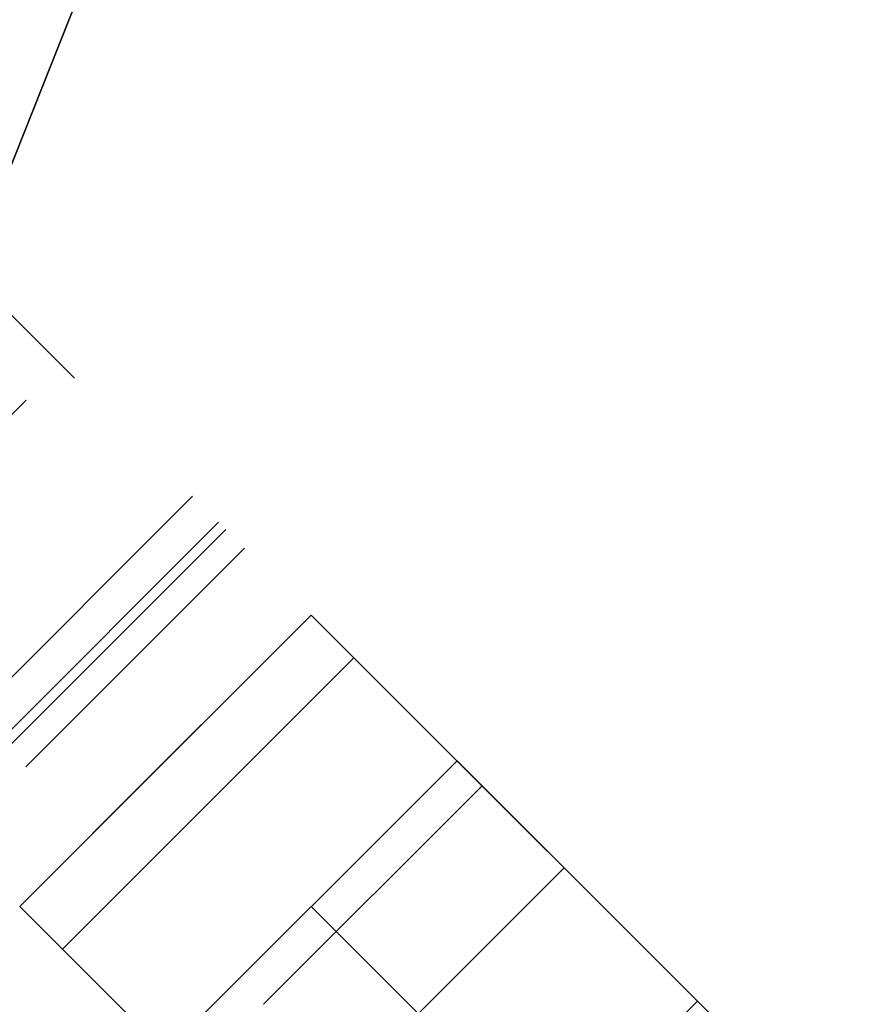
# Model space of a CAD drawing. Header units: millimetres. Extents: x -630 to 192, y -7 to 1615.
# Tile 26 of 249: x -581.47 to -577.37, y 52.39 to 57.17. Entities that reach past the tile are written whole.
import ezdxf

# ---------------------------------------------------------------- set-up
doc = ezdxf.new("R2010")
doc.units = ezdxf.units.MM
doc.header["$MEASUREMENT"] = 0
doc.layers.add('OVIDIO 160x80x72h', color=7, linetype='Continuous')

msp = doc.modelspace()

# ---------------------------------------------------------------- linework, layer by layer
at = {"layer": 'OVIDIO 160x80x72h', "extrusion": (0.108979, 0.202852, 0.973126)}
for points in [[(553.5254, 272.455), (553.5254, 433.1109)], [(553.5254, 433.1109), (553.5254, 272.455)], [(553.2299, 433.1109), (553.2299, 272.455)], [(552.9345, 433.1109), (552.9345, 272.455)], [(552.9345, 272.455), (552.9345, 433.1109)]]:
    msp.add_lwpolyline(points, dxfattribs=at)
at = {"layer": 'OVIDIO 160x80x72h', "extrusion": (-0.045678, -0.114881, 0.992329)}
for points in [[(-561.1745, -79.4979), (-561.1745, 29.4169)], [(-560.487, -79.4979), (-560.487, 29.4179)]]:
    msp.add_lwpolyline(points, dxfattribs=at)
at = {"layer": 'OVIDIO 160x80x72h', "extrusion": (0.021464, 0.046296, 0.998697)}
for points in [[(559.0309, 153.3604), (559.0309, 254.663)], [(560.5168, 154.3242), (560.5168, 254.8372)]]:
    msp.add_lwpolyline(points, dxfattribs=at)
at = {"layer": 'OVIDIO 160x80x72h', "extrusion": (0.235702, 0.235702, 0.942809)}
for points in [[(442.3418, 639.8066), (442.3418, 530.7288)], [(441.3931, 530.7288), (441.3931, 639.8066)], [(439.4957, 639.8066), (439.4957, 530.7288)], [(438.547, 530.7288), (438.547, 639.8066)], [(422.4996, 613.8023), (422.4996, 509.2619)], [(426.0061, 618.8965), (426.0061, 513.4885)]]:
    msp.add_lwpolyline(points, dxfattribs=at)
at = {"layer": 'OVIDIO 160x80x72h', "extrusion": (0.202852, 0.108979, 0.973126)}
for points in [[(290.563, 519.5545), (290.563, 680.2104)], [(290.563, 680.2104), (290.563, 519.5545)], [(290.2675, 680.2104), (290.2675, 519.5545)], [(289.9721, 519.5545), (289.9721, 680.2104)], [(289.9721, 680.2104), (289.9721, 519.5545)]]:
    msp.add_lwpolyline(points, dxfattribs=at)
at = {"layer": 'OVIDIO 160x80x72h', "extrusion": (0.046296, 0.021464, 0.998697)}
for points in [[(268.0672, 456.0707), (268.0672, 557.3752)], [(266.581, 457.0389), (266.581, 557.5502)]]:
    msp.add_lwpolyline(points, dxfattribs=at)
at = {"layer": 'OVIDIO 160x80x72h', "extrusion": (0.999884, 0.000231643, -0.015217)}
for points in [[(54.9894, 654.5028), (65.0926, -9.1229)], [(65.0926, -9.1229), (54.9894, 654.5028)]]:
    msp.add_lwpolyline(points, dxfattribs=at)
at = {"layer": 'OVIDIO 160x80x72h', "extrusion": (0.015219, -0.015219, 0.999768)}
for points in [[(-590.6654, 64.8094), (-581.2878, 55.434)], [(-591.7259, 63.7486), (-582.3484, 54.3732)], [(-590.6654, 64.8094), (-590.6939, 64.8373), (-590.7234, 64.8648), (-590.7537, 64.8919), (-590.7849, 64.9186), (-590.8169, 64.9447), (-590.8499, 64.9703), (-590.8836, 64.9953), (-590.9182, 65.0197), (-590.9537, 65.0434), (-590.9899, 65.0665), (-591.0269, 65.0888), (-591.0647, 65.1104), (-591.1033, 65.1312), (-591.1426, 65.1511), (-591.1826, 65.1702), (-591.2233, 65.1884), (-591.2646, 65.2057), (-591.3066, 65.222), (-591.3491, 65.2374), (-591.3922, 65.2517), (-591.4358, 65.2649), (-591.4799, 65.2771), (-591.5244, 65.2883), (-591.5694, 65.2983), (-591.6147, 65.3071), (-591.6603, 65.3149), (-591.7062, 65.3214), (-591.7523, 65.3268), (-591.7986, 65.331), (-591.8451, 65.334), (-591.8916, 65.3358), (-591.9382, 65.3364), (-591.9848, 65.3358), (-592.0313, 65.334), (-592.0778, 65.331), (-592.1241, 65.3268), (-592.1702, 65.3214), (-592.2161, 65.3148), (-592.2617, 65.3071), (-592.307, 65.2982), (-592.352, 65.2882), (-592.3965, 65.277), (-592.4406, 65.2648), (-592.4842, 65.2515), (-592.5273, 65.2372), (-592.5698, 65.2219), (-592.6118, 65.2056), (-592.6531, 65.1883), (-592.6938, 65.1701), (-592.7338, 65.151), (-592.7731, 65.131), (-592.8116, 65.1102), (-592.8494, 65.0886), (-592.8865, 65.0663), (-592.9227, 65.0432), (-592.9581, 65.0194), (-592.9927, 64.995), (-593.0265, 64.97), (-593.0594, 64.9444), (-593.0914, 64.9183), (-593.1226, 64.8917), (-593.1529, 64.8645), (-593.1824, 64.837), (-593.2109, 64.8091)], [(-593.2109, 64.8091), (-593.1824, 64.837), (-593.1529, 64.8645), (-593.1226, 64.8917), (-593.0914, 64.9183), (-593.0594, 64.9444), (-593.0265, 64.97), (-592.9927, 64.995), (-592.9581, 65.0194), (-592.9227, 65.0432), (-592.8865, 65.0663), (-592.8494, 65.0886), (-592.8116, 65.1102), (-592.7731, 65.131), (-592.7338, 65.151), (-592.6938, 65.1701), (-592.6531, 65.1883), (-592.6118, 65.2056), (-592.5698, 65.2219), (-592.5273, 65.2372), (-592.4842, 65.2515), (-592.4406, 65.2648), (-592.3965, 65.277), (-592.352, 65.2882), (-592.307, 65.2982), (-592.2617, 65.3071), (-592.2161, 65.3148), (-592.1702, 65.3214), (-592.1241, 65.3268), (-592.0778, 65.331), (-592.0313, 65.334), (-591.9848, 65.3358), (-591.9382, 65.3364), (-591.8916, 65.3358), (-591.8451, 65.334), (-591.7986, 65.331), (-591.7523, 65.3268), (-591.7062, 65.3214), (-591.6603, 65.3149), (-591.6147, 65.3071), (-591.5694, 65.2983), (-591.5244, 65.2883), (-591.4799, 65.2771), (-591.4358, 65.2649), (-591.3922, 65.2517), (-591.3491, 65.2374), (-591.3066, 65.222), (-591.2646, 65.2057), (-591.2233, 65.1884), (-591.1826, 65.1702), (-591.1426, 65.1511), (-591.1033, 65.1312), (-591.0647, 65.1104), (-591.0269, 65.0888), (-590.9899, 65.0665), (-590.9537, 65.0434), (-590.9182, 65.0197), (-590.8836, 64.9953), (-590.8499, 64.9703), (-590.8169, 64.9447), (-590.7849, 64.9186), (-590.7537, 64.8919), (-590.7234, 64.8648), (-590.6939, 64.8373), (-590.6654, 64.8094)], [(-591.3017, 64.1729), (-592.4041, 65.275)], [(-590.4127, 64.5567), (-590.6654, 64.8094)], [(-590.6654, 64.8094), (-590.4127, 64.5567)], [(-591.1956, 64.279), (-590.9429, 64.0263)], [(-591.7259, 63.7486), (-591.4732, 63.4959)], [(-591.4732, 63.4959), (-591.7259, 63.7486)]]:
    msp.add_lwpolyline(points, dxfattribs=at)
at = {"layer": 'OVIDIO 160x80x72h', "extrusion": (0.000231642, 0.999884, 0.015217)}
msp.add_lwpolyline([(583.7801, -1.0142), (576.3228, 488.8178)], dxfattribs=at)
at = {"layer": 'OVIDIO 160x80x72h', "extrusion": (-0.052191, -0.121008, 0.991279)}
for points in [[(-554.4955, -87.0499), (-554.4955, -89.7637)], [(-554.4955, -89.7637), (-554.4955, -87.0499)]]:
    msp.add_lwpolyline(points, dxfattribs=at)
at = {"layer": 'OVIDIO 160x80x72h', "extrusion": (-0.055576, -0.123922, 0.990734)}
msp.add_lwpolyline([(-551.6739, -94.8629), (-551.6739, -92.1476)], dxfattribs=at)
at = {"layer": 'OVIDIO 160x80x72h', "extrusion": (-0.059039, -0.126731, 0.990179)}
for points in [[(-548.7415, -99.9351), (-548.7415, -97.2176)], [(-548.7415, -97.2176), (-548.7415, -99.9351)]]:
    msp.add_lwpolyline(points, dxfattribs=at)
at = {"layer": 'OVIDIO 160x80x72h', "extrusion": (0.999884, 0.000231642, -0.015217)}
msp.add_lwpolyline([(57.0615, -9.033), (49.6042, 480.8001)], dxfattribs=at)
at = {"layer": 'OVIDIO 160x80x72h', "extrusion": (0.366639, 0.922113, 0.123629)}
for points in [[(562.116, 681.7946), (562.0502, 681.7174), (561.9812, 681.6417), (561.9089, 681.5678), (561.8336, 681.4958), (561.7947, 681.4606), (561.7552, 681.426), (561.7148, 681.3919), (561.6738, 681.3585), (561.632, 681.3256), (561.5895, 681.2935), (561.5463, 681.2619), (561.5025, 681.2311), (561.4579, 681.201), (561.4128, 681.1716), (561.367, 681.143), (561.3206, 681.1152), (561.2736, 681.0881), (561.2261, 681.0618), (561.178, 681.0364), (561.1293, 681.0118), (561.0802, 680.9881), (561.0306, 680.9652), (560.9805, 680.9432), (560.93, 680.9221), (560.8791, 680.902), (560.8278, 680.8827), (560.7762, 680.8644), (560.7242, 680.847), (560.6719, 680.8306), (560.6193, 680.8152), (560.5664, 680.8007), (560.5134, 680.7871), (560.4601, 680.7746), (560.4066, 680.7631), (560.353, 680.7525), (560.2993, 680.7429), (560.2455, 680.7343), (560.1916, 680.7267), (560.1377, 680.7201), (560.0838, 680.7145), (560.0299, 680.7099), (559.976, 680.7062), (559.9222, 680.7035), (559.8685, 680.7018), (559.8149, 680.701), (559.7614, 680.7013), (559.7081, 680.7024), (559.655, 680.7045), (559.6022, 680.7075), (559.5495, 680.7115), (559.4971, 680.7163), (559.4451, 680.722), (559.3418, 680.7361), (559.24, 680.7537), (559.1397, 680.7745), (559.041, 680.7985)], [(559.041, 680.7985), (559.1397, 680.7745), (559.24, 680.7537), (559.3418, 680.7361), (559.4451, 680.722), (559.4971, 680.7163), (559.5495, 680.7115), (559.6022, 680.7075), (559.655, 680.7045), (559.7081, 680.7024), (559.7614, 680.7013), (559.8149, 680.701), (559.8685, 680.7018), (559.9222, 680.7035), (559.976, 680.7062), (560.0299, 680.7099), (560.0838, 680.7145), (560.1377, 680.7201), (560.1916, 680.7267), (560.2455, 680.7343), (560.2993, 680.7429), (560.353, 680.7525), (560.4066, 680.7631), (560.4601, 680.7746), (560.5134, 680.7871), (560.5664, 680.8007), (560.6193, 680.8152), (560.6719, 680.8306), (560.7242, 680.847), (560.7762, 680.8644), (560.8278, 680.8827), (560.8791, 680.902), (560.93, 680.9221), (560.9805, 680.9432), (561.0306, 680.9652), (561.0802, 680.9881), (561.1293, 681.0118), (561.178, 681.0364), (561.2261, 681.0618), (561.2736, 681.0881), (561.3206, 681.1152), (561.367, 681.143), (561.4128, 681.1716), (561.4579, 681.201), (561.5025, 681.2311), (561.5463, 681.2619), (561.5895, 681.2935), (561.632, 681.3256), (561.6738, 681.3585), (561.7148, 681.3919), (561.7552, 681.426), (561.7947, 681.4606), (561.8336, 681.4958), (561.9089, 681.5678), (561.9812, 681.6417), (562.0502, 681.7174), (562.116, 681.7946)], [(559.4203, 682.2498), (559.4696, 682.2378), (559.5198, 682.2273), (559.5707, 682.2186), (559.6223, 682.2115), (559.6484, 682.2087), (559.6746, 682.2062), (559.7009, 682.2043), (559.7273, 682.2028), (559.7539, 682.2017), (559.7805, 682.2011), (559.8072, 682.201), (559.834, 682.2014), (559.8609, 682.2023), (559.8878, 682.2036), (559.9147, 682.2054), (559.9417, 682.2078), (559.9687, 682.2106), (559.9956, 682.2139), (560.0226, 682.2177), (560.0495, 682.222), (560.0763, 682.2268), (560.1031, 682.232), (560.1299, 682.2378), (560.1565, 682.2441), (560.183, 682.2508), (560.2094, 682.2581), (560.2357, 682.2658), (560.2619, 682.274), (560.2879, 682.2827), (560.3137, 682.2919), (560.3394, 682.3015), (560.3648, 682.3116), (560.3901, 682.3221), (560.4151, 682.3331), (560.4399, 682.3445), (560.4645, 682.3564), (560.4888, 682.3687), (560.5128, 682.3814), (560.5366, 682.3946), (560.5601, 682.4081), (560.5833, 682.422), (560.6062, 682.4363), (560.6288, 682.451), (560.651, 682.4661), (560.673, 682.4815), (560.6946, 682.4972), (560.7158, 682.5133), (560.7367, 682.5297), (560.7572, 682.5465), (560.7774, 682.5635), (560.7972, 682.5808), (560.8166, 682.5984), (560.8543, 682.6344), (560.8904, 682.6713), (560.9249, 682.7092), (560.9578, 682.7478)], [(560.9578, 682.7478), (560.9249, 682.7092), (560.8904, 682.6713), (560.8543, 682.6344), (560.8166, 682.5984), (560.7972, 682.5808), (560.7774, 682.5635), (560.7572, 682.5465), (560.7367, 682.5297), (560.7158, 682.5133), (560.6946, 682.4972), (560.673, 682.4815), (560.651, 682.4661), (560.6288, 682.451), (560.6062, 682.4363), (560.5833, 682.422), (560.5601, 682.4081), (560.5366, 682.3946), (560.5128, 682.3814), (560.4888, 682.3687), (560.4645, 682.3564), (560.4399, 682.3445), (560.4151, 682.3331), (560.3901, 682.3221), (560.3648, 682.3116), (560.3394, 682.3015), (560.3137, 682.2919), (560.2879, 682.2827), (560.2619, 682.274), (560.2357, 682.2658), (560.2094, 682.2581), (560.183, 682.2508), (560.1565, 682.2441), (560.1299, 682.2378), (560.1031, 682.232), (560.0763, 682.2268), (560.0495, 682.222), (560.0226, 682.2177), (559.9956, 682.2139), (559.9687, 682.2106), (559.9417, 682.2078), (559.9147, 682.2054), (559.8878, 682.2036), (559.8609, 682.2023), (559.834, 682.2014), (559.8072, 682.201), (559.7805, 682.2011), (559.7539, 682.2017), (559.7273, 682.2028), (559.7009, 682.2043), (559.6746, 682.2062), (559.6484, 682.2087), (559.6223, 682.2115), (559.5707, 682.2186), (559.5198, 682.2273), (559.4696, 682.2378), (559.4203, 682.2498)]]:
    msp.add_lwpolyline(points, dxfattribs=at)
at = {"layer": 'OVIDIO 160x80x72h', "extrusion": (-0.276089, 0.12261, 0.953279)}
msp.add_lwpolyline([(185.1564, -325.1891), (185.1564, -327.5118)], dxfattribs=at)
at = {"layer": 'OVIDIO 160x80x72h', "extrusion": (0.707107, 0.707107, 0)}
for points in [[(450.5444, -0.1338), (450.5, -0.1333), (450.4552, -0.1319), (450.4101, -0.1293), (450.3647, -0.1257), (450.319, -0.1211), (450.273, -0.1153), (450.2268, -0.1085), (450.1805, -0.1004), (450.134, -0.0913), (450.0874, -0.0809), (450.0407, -0.0694), (449.9941, -0.0566), (449.9474, -0.0427), (449.9009, -0.0275), (449.8545, -0.0111), (449.8082, 0.0066), (449.7621, 0.0255), (449.7164, 0.0456), (449.6709, 0.067), (449.6258, 0.0896), (449.5811, 0.1134), (449.5369, 0.1385), (449.4931, 0.1647), (449.45, 0.1922), (449.4074, 0.2208), (449.3655, 0.2506), (449.3243, 0.2815), (449.2838, 0.3135), (449.2441, 0.3465), (449.2052, 0.3807), (449.1672, 0.4158), (449.1302, 0.4519), (449.094, 0.489), (449.0589, 0.527), (449.0248, 0.5659), (448.9917, 0.6056), (448.9597, 0.646), (448.9288, 0.6873), (448.899, 0.7292), (448.8704, 0.7717), (448.843, 0.8149), (448.8167, 0.8586), (448.7916, 0.9029), (448.7678, 0.9476), (448.7452, 0.9927), (448.7238, 1.0381), (448.7037, 1.0839), (448.6848, 1.13), (448.6672, 1.1762), (448.6507, 1.2227), (448.6355, 1.2692), (448.6216, 1.3158), (448.6088, 1.3625), (448.5973, 1.4092), (448.5869, 1.4557), (448.5778, 1.5022), (448.5698, 1.5486), (448.5629, 1.5948), (448.5571, 1.6407), (448.5525, 1.6865), (448.5489, 1.7319), (448.5464, 1.777), (448.5449, 1.8218), (448.5444, 1.8662)], [(448.5444, 1.8662), (448.5449, 1.8218), (448.5464, 1.777), (448.5489, 1.7319), (448.5525, 1.6865), (448.5571, 1.6407), (448.5629, 1.5948), (448.5698, 1.5486), (448.5778, 1.5022), (448.5869, 1.4557), (448.5973, 1.4092), (448.6088, 1.3625), (448.6216, 1.3158), (448.6355, 1.2692), (448.6507, 1.2227), (448.6672, 1.1762), (448.6848, 1.13), (448.7037, 1.0839), (448.7238, 1.0381), (448.7452, 0.9927), (448.7678, 0.9476), (448.7916, 0.9029), (448.8167, 0.8586), (448.843, 0.8149), (448.8704, 0.7717), (448.899, 0.7292), (448.9288, 0.6873), (448.9597, 0.646), (448.9917, 0.6056), (449.0248, 0.5659), (449.0589, 0.527), (449.094, 0.489), (449.1302, 0.4519), (449.1672, 0.4158), (449.2052, 0.3807), (449.2441, 0.3465), (449.2838, 0.3135), (449.3243, 0.2815), (449.3655, 0.2506), (449.4074, 0.2208), (449.45, 0.1922), (449.4931, 0.1647), (449.5369, 0.1385), (449.5811, 0.1134), (449.6258, 0.0896), (449.6709, 0.067), (449.7164, 0.0456), (449.7621, 0.0255), (449.8082, 0.0066), (449.8545, -0.0111), (449.9009, -0.0275), (449.9474, -0.0427), (449.9941, -0.0566), (450.0407, -0.0694), (450.0874, -0.0809), (450.134, -0.0913), (450.1805, -0.1004), (450.2268, -0.1085), (450.273, -0.1153), (450.319, -0.1211), (450.3647, -0.1257), (450.4101, -0.1293), (450.4552, -0.1319), (450.5, -0.1333), (450.5444, -0.1338)], [(448.5444, 1.8662), (448.545, 1.8161), (448.5469, 1.7659), (448.5501, 1.7157), (448.5545, 1.6656), (448.5602, 1.6155), (448.5671, 1.5656), (448.5753, 1.5159), (448.5847, 1.4664), (448.5954, 1.4171), (448.6074, 1.3682), (448.6205, 1.3197), (448.6348, 1.2716), (448.6503, 1.2239), (448.667, 1.1767), (448.6847, 1.1301), (448.7036, 1.0841), (448.7236, 1.0386), (448.7446, 0.9939), (448.7667, 0.9498), (448.7897, 0.9064), (448.8137, 0.8638), (448.8386, 0.822), (448.8644, 0.781), (448.891, 0.7408), (448.9185, 0.7015), (448.9467, 0.6631), (448.9757, 0.6255), (449.0053, 0.5889), (449.0357, 0.5533), (449.0666, 0.5185), (449.0981, 0.4848), (449.1302, 0.4519), (449.163, 0.4199), (449.1967, 0.3884), (449.2315, 0.3574), (449.2672, 0.3271), (449.3038, 0.2974), (449.3413, 0.2685), (449.3797, 0.2403), (449.419, 0.2128), (449.4592, 0.1862), (449.5002, 0.1604), (449.542, 0.1355), (449.5847, 0.1115), (449.628, 0.0884), (449.6721, 0.0664), (449.7169, 0.0454), (449.7623, 0.0254), (449.8083, 0.0065), (449.855, -0.0113), (449.9021, -0.0279), (449.9498, -0.0434), (449.9979, -0.0577), (450.0465, -0.0709), (450.0954, -0.0828), (450.1446, -0.0935), (450.1941, -0.1029), (450.2438, -0.1111), (450.2937, -0.1181), (450.3438, -0.1238), (450.3939, -0.1282), (450.4441, -0.1313), (450.4943, -0.1332), (450.5444, -0.1338)], [(448.5444, 1.8662), (448.5449, 1.8218), (448.5464, 1.777), (448.5489, 1.7319), (448.5525, 1.6865), (448.5571, 1.6407), (448.5629, 1.5948), (448.5698, 1.5486), (448.5778, 1.5022), (448.5869, 1.4557), (448.5973, 1.4092), (448.6088, 1.3625), (448.6216, 1.3158), (448.6355, 1.2692), (448.6507, 1.2227), (448.6672, 1.1762), (448.6848, 1.13), (448.7037, 1.0839), (448.7238, 1.0381), (448.7452, 0.9927), (448.7678, 0.9476), (448.7916, 0.9029), (448.8167, 0.8586), (448.843, 0.8149), (448.8704, 0.7717), (448.899, 0.7292), (448.9288, 0.6873), (448.9597, 0.646), (448.9917, 0.6056), (449.0248, 0.5659), (449.0589, 0.527), (449.094, 0.489), (449.1302, 0.4519), (449.1672, 0.4158), (449.2052, 0.3807), (449.2441, 0.3465), (449.2838, 0.3135), (449.3243, 0.2815), (449.3655, 0.2506), (449.4074, 0.2208), (449.45, 0.1922), (449.4931, 0.1647), (449.5369, 0.1385), (449.5811, 0.1134), (449.6258, 0.0896), (449.6709, 0.067), (449.7164, 0.0456), (449.7621, 0.0255), (449.8082, 0.0066), (449.8545, -0.0111), (449.9009, -0.0275), (449.9474, -0.0427), (449.9941, -0.0566), (450.0407, -0.0694), (450.0874, -0.0809), (450.134, -0.0913), (450.1805, -0.1004), (450.2268, -0.1085), (450.273, -0.1153), (450.319, -0.1211), (450.3647, -0.1257), (450.4101, -0.1293), (450.4552, -0.1319), (450.5, -0.1333), (450.5444, -0.1338)], [(450.5444, -0.1338), (450.5, -0.1333), (450.4552, -0.1319), (450.4101, -0.1293), (450.3647, -0.1257), (450.319, -0.1211), (450.273, -0.1153), (450.2268, -0.1085), (450.1805, -0.1004), (450.134, -0.0913), (450.0874, -0.0809), (450.0407, -0.0694), (449.9941, -0.0566), (449.9474, -0.0427), (449.9009, -0.0275), (449.8545, -0.0111), (449.8082, 0.0066), (449.7621, 0.0255), (449.7164, 0.0456), (449.6709, 0.067), (449.6258, 0.0896), (449.5811, 0.1134), (449.5369, 0.1385), (449.4931, 0.1647), (449.45, 0.1922), (449.4074, 0.2208), (449.3655, 0.2506), (449.3243, 0.2815), (449.2838, 0.3135), (449.2441, 0.3465), (449.2052, 0.3807), (449.1672, 0.4158), (449.1302, 0.4519), (449.094, 0.489), (449.0589, 0.527), (449.0248, 0.5659), (448.9917, 0.6056), (448.9597, 0.646), (448.9288, 0.6873), (448.899, 0.7292), (448.8704, 0.7717), (448.843, 0.8149), (448.8167, 0.8586), (448.7916, 0.9029), (448.7678, 0.9476), (448.7452, 0.9927), (448.7238, 1.0381), (448.7037, 1.0839), (448.6848, 1.13), (448.6672, 1.1762), (448.6507, 1.2227), (448.6355, 1.2692), (448.6216, 1.3158), (448.6088, 1.3625), (448.5973, 1.4092), (448.5869, 1.4557), (448.5778, 1.5022), (448.5698, 1.5486), (448.5629, 1.5948), (448.5571, 1.6407), (448.5525, 1.6865), (448.5489, 1.7319), (448.5464, 1.777), (448.5449, 1.8218), (448.5444, 1.8662)], [(448.5444, 23.5751), (448.5441, 23.5991), (448.5432, 23.6232), (448.5418, 23.6473), (448.5397, 23.6715), (448.5371, 23.6957), (448.5338, 23.72), (448.53, 23.7442), (448.5255, 23.7684), (448.5205, 23.7925), (448.5148, 23.8165), (448.5085, 23.8405), (448.5017, 23.8643), (448.4942, 23.8879), (448.4861, 23.9114), (448.4775, 23.9347), (448.4683, 23.9578), (448.4585, 23.9807), (448.4481, 24.0033), (448.4372, 24.0256), (448.4257, 24.0476), (448.4138, 24.0693), (448.4013, 24.0906), (448.3883, 24.1117), (448.3748, 24.1323), (448.3608, 24.1525), (448.3464, 24.1724), (448.3316, 24.1918), (448.3163, 24.2108), (448.3007, 24.2294), (448.2846, 24.2475), (448.2682, 24.2651), (448.2515, 24.2822)], [(448.5444, 23.2093), (448.5432, 23.3052), (448.5398, 23.4015), (448.534, 23.498), (448.5258, 23.5948), (448.5152, 23.6917), (448.5022, 23.7886), (448.4868, 23.8854), (448.469, 23.9822), (448.4488, 24.0787), (448.4261, 24.1748), (448.401, 24.2706), (448.3735, 24.3659), (448.3437, 24.4605), (448.3114, 24.5545), (448.2768, 24.6477), (448.2399, 24.74), (448.2007, 24.8314), (448.1593, 24.9218), (448.1156, 25.0111), (448.0698, 25.0991), (448.0219, 25.1859), (447.9719, 25.2714), (447.9199, 25.3554), (447.866, 25.4379), (447.8102, 25.5189), (447.7526, 25.5983), (447.6932, 25.676), (447.6322, 25.752), (447.5696, 25.8262), (447.5054, 25.8986), (447.4398, 25.9691), (447.3728, 26.0377)], [(448.2515, 24.2822), (448.2682, 24.2651), (448.2846, 24.2475), (448.3007, 24.2294), (448.3163, 24.2108), (448.3316, 24.1918), (448.3464, 24.1724), (448.3608, 24.1525), (448.3748, 24.1323), (448.3883, 24.1117), (448.4013, 24.0906), (448.4138, 24.0693), (448.4257, 24.0476), (448.4372, 24.0256), (448.4481, 24.0033), (448.4585, 23.9807), (448.4683, 23.9578), (448.4775, 23.9347), (448.4861, 23.9114), (448.4942, 23.8879), (448.5017, 23.8643), (448.5085, 23.8405), (448.5148, 23.8165), (448.5205, 23.7925), (448.5255, 23.7684), (448.53, 23.7442), (448.5338, 23.72), (448.5371, 23.6957), (448.5397, 23.6715), (448.5418, 23.6473), (448.5432, 23.6232), (448.5441, 23.5991), (448.5444, 23.5751)], [(448.5444, 0.8662), (448.5441, 0.844), (448.5434, 0.8216), (448.5421, 0.799), (448.5403, 0.7763), (448.538, 0.7534), (448.5351, 0.7305), (448.5317, 0.7074), (448.5277, 0.6842), (448.5231, 0.661), (448.5179, 0.6377), (448.5122, 0.6143), (448.5058, 0.591), (448.4988, 0.5677), (448.4912, 0.5444), (448.483, 0.5212), (448.4742, 0.4981), (448.4647, 0.475), (448.4547, 0.4522), (448.444, 0.4294), (448.4327, 0.4069), (448.4208, 0.3845), (448.4082, 0.3624), (448.3951, 0.3405), (448.3814, 0.319), (448.3671, 0.2977), (448.3522, 0.2767), (448.3367, 0.2561), (448.3207, 0.2359), (448.3042, 0.216), (448.2871, 0.1966), (448.2696, 0.1776), (448.2515, 0.1591), (448.233, 0.141), (448.214, 0.1234), (448.1945, 0.1063), (448.1747, 0.0898), (448.1544, 0.0738), (448.1338, 0.0584), (448.1129, 0.0435), (448.0916, 0.0292), (448.07, 0.0154), (448.0481, 0.0023), (448.026, -0.0102), (448.0037, -0.0221), (447.9811, -0.0334), (447.9584, -0.0441), (447.9355, -0.0542), (447.9125, -0.0636), (447.8893, -0.0725), (447.8661, -0.0807), (447.8429, -0.0883), (447.8195, -0.0952), (447.7962, -0.1016), (447.7729, -0.1074), (447.7496, -0.1126), (447.7263, -0.1171), (447.7032, -0.1212), (447.6801, -0.1246), (447.6571, -0.1275), (447.6342, -0.1298), (447.6115, -0.1316), (447.589, -0.1328), (447.5666, -0.1336), (447.5444, -0.1338)], [(447.5444, -0.1338), (447.5666, -0.1336), (447.589, -0.1328), (447.6115, -0.1316), (447.6342, -0.1298), (447.6571, -0.1275), (447.6801, -0.1246), (447.7032, -0.1212), (447.7263, -0.1171), (447.7496, -0.1126), (447.7729, -0.1074), (447.7962, -0.1016), (447.8195, -0.0952), (447.8429, -0.0883), (447.8661, -0.0807), (447.8893, -0.0725), (447.9125, -0.0636), (447.9355, -0.0542), (447.9584, -0.0441), (447.9811, -0.0334), (448.0037, -0.0221), (448.026, -0.0102), (448.0481, 0.0023), (448.07, 0.0154), (448.0916, 0.0292), (448.1129, 0.0435), (448.1338, 0.0584), (448.1544, 0.0738), (448.1747, 0.0898), (448.1945, 0.1063), (448.214, 0.1234), (448.233, 0.141), (448.2515, 0.1591), (448.2696, 0.1776), (448.2871, 0.1966), (448.3042, 0.216), (448.3207, 0.2359), (448.3367, 0.2561), (448.3522, 0.2767), (448.3671, 0.2977), (448.3814, 0.319), (448.3951, 0.3405), (448.4082, 0.3624), (448.4208, 0.3845), (448.4327, 0.4069), (448.444, 0.4294), (448.4547, 0.4522), (448.4647, 0.475), (448.4742, 0.4981), (448.483, 0.5212), (448.4912, 0.5444), (448.4988, 0.5677), (448.5058, 0.591), (448.5122, 0.6143), (448.5179, 0.6377), (448.5231, 0.661), (448.5277, 0.6842), (448.5317, 0.7074), (448.5351, 0.7305), (448.538, 0.7534), (448.5403, 0.7763), (448.5421, 0.799), (448.5434, 0.8216), (448.5441, 0.844), (448.5444, 0.8662)], [(447.3728, 26.0377), (447.4398, 25.9691), (447.5054, 25.8986), (447.5696, 25.8262), (447.6322, 25.752), (447.6932, 25.676), (447.7526, 25.5983), (447.8102, 25.5189), (447.866, 25.4379), (447.9199, 25.3554), (447.9719, 25.2714), (448.0219, 25.1859), (448.0698, 25.0991), (448.1156, 25.0111), (448.1593, 24.9218), (448.2007, 24.8314), (448.2399, 24.74), (448.2768, 24.6477), (448.3114, 24.5545), (448.3437, 24.4605), (448.3735, 24.3659), (448.401, 24.2706), (448.4261, 24.1748), (448.4488, 24.0787), (448.469, 23.9822), (448.4868, 23.8854), (448.5022, 23.7886), (448.5152, 23.6917), (448.5258, 23.5948), (448.534, 23.498), (448.5398, 23.4015), (448.5432, 23.3052), (448.5444, 23.2093)], [(447.3728, 26.0377), (447.4398, 25.9691), (447.5054, 25.8986), (447.5696, 25.8262), (447.6322, 25.752), (447.6932, 25.676), (447.7526, 25.5983), (447.8102, 25.5189), (447.866, 25.4379), (447.9199, 25.3554), (447.9719, 25.2714), (448.0219, 25.1859), (448.0698, 25.0991), (448.1156, 25.0111), (448.1593, 24.9218), (448.2007, 24.8314), (448.2399, 24.74), (448.2768, 24.6477), (448.3114, 24.5545), (448.3437, 24.4605), (448.3735, 24.3659), (448.401, 24.2706), (448.4261, 24.1748), (448.4488, 24.0787), (448.469, 23.9822), (448.4868, 23.8854), (448.5022, 23.7886), (448.5152, 23.6917), (448.5258, 23.5948), (448.534, 23.498), (448.5398, 23.4015), (448.5432, 23.3052), (448.5444, 23.2093)], [(448.5444, 23.5751), (448.5441, 23.5991), (448.5432, 23.6232), (448.5418, 23.6473), (448.5397, 23.6715), (448.5371, 23.6957), (448.5338, 23.72), (448.53, 23.7442), (448.5255, 23.7684), (448.5205, 23.7925), (448.5148, 23.8165), (448.5085, 23.8405), (448.5017, 23.8643), (448.4942, 23.8879), (448.4861, 23.9114), (448.4775, 23.9347), (448.4683, 23.9578), (448.4585, 23.9807), (448.4481, 24.0033), (448.4372, 24.0256), (448.4257, 24.0476), (448.4138, 24.0693), (448.4013, 24.0906), (448.3883, 24.1117), (448.3748, 24.1323), (448.3608, 24.1525), (448.3464, 24.1724), (448.3316, 24.1918), (448.3163, 24.2108), (448.3007, 24.2294), (448.2846, 24.2475), (448.2682, 24.2651), (448.2515, 24.2822)], [(447.5444, -0.1338), (447.5686, -0.1335), (447.5929, -0.1327), (447.6173, -0.1312), (447.6417, -0.1291), (447.6661, -0.1264), (447.6905, -0.1231), (447.7149, -0.1192), (447.7392, -0.1147), (447.7635, -0.1095), (447.7876, -0.1038), (447.8116, -0.0975), (447.8355, -0.0905), (447.8592, -0.083), (447.8827, -0.0749), (447.906, -0.0662), (447.9291, -0.0569), (447.9519, -0.047), (447.9745, -0.0366), (447.9967, -0.0257), (448.0187, -0.0142), (448.0403, -0.0022), (448.0615, 0.0103), (448.0824, 0.0232), (448.1029, 0.0367), (448.123, 0.0506), (448.1427, 0.0649), (448.162, 0.0797), (448.1808, 0.0948), (448.1992, 0.1103), (448.2171, 0.1262), (448.2345, 0.1425), (448.2515, 0.1591), (448.2681, 0.176), (448.2843, 0.1935), (448.3002, 0.2114), (448.3157, 0.2298), (448.3309, 0.2486), (448.3456, 0.2678), (448.36, 0.2875), (448.3739, 0.3076), (448.3873, 0.3281), (448.4003, 0.349), (448.4128, 0.3703), (448.4248, 0.3919), (448.4362, 0.4138), (448.4472, 0.4361), (448.4576, 0.4586), (448.4674, 0.4814), (448.4767, 0.5045), (448.4854, 0.5278), (448.4935, 0.5513), (448.5011, 0.575), (448.508, 0.5989), (448.5144, 0.6229), (448.5201, 0.6471), (448.5252, 0.6713), (448.5297, 0.6956), (448.5336, 0.72), (448.5369, 0.7444), (448.5396, 0.7688), (448.5417, 0.7933), (448.5432, 0.8176), (448.5441, 0.8419), (448.5444, 0.8662)], [(447.3728, 26.0377), (447.4398, 25.9691), (447.5054, 25.8986), (447.5696, 25.8262), (447.6322, 25.752), (447.6932, 25.676), (447.7526, 25.5983), (447.8102, 25.5189), (447.866, 25.4379), (447.9199, 25.3554), (447.9719, 25.2714), (448.0219, 25.1859), (448.0698, 25.0991), (448.1156, 25.0111), (448.1593, 24.9218), (448.2007, 24.8314), (448.2399, 24.74), (448.2768, 24.6477), (448.3114, 24.5545), (448.3437, 24.4605), (448.3735, 24.3659), (448.401, 24.2706), (448.4261, 24.1748), (448.4488, 24.0787), (448.469, 23.9822), (448.4868, 23.8854), (448.5022, 23.7886), (448.5152, 23.6917), (448.5258, 23.5948), (448.534, 23.498), (448.5398, 23.4015), (448.5432, 23.3052), (448.5444, 23.2093)], [(448.5444, 23.2093), (448.5432, 23.3052), (448.5398, 23.4015), (448.534, 23.498), (448.5258, 23.5948), (448.5152, 23.6917), (448.5022, 23.7886), (448.4868, 23.8854), (448.469, 23.9822), (448.4488, 24.0787), (448.4261, 24.1748), (448.401, 24.2706), (448.3735, 24.3659), (448.3437, 24.4605), (448.3114, 24.5545), (448.2768, 24.6477), (448.2399, 24.74), (448.2007, 24.8314), (448.1593, 24.9218), (448.1156, 25.0111), (448.0698, 25.0991), (448.0219, 25.1859), (447.9719, 25.2714), (447.9199, 25.3554), (447.866, 25.4379), (447.8102, 25.5189), (447.7526, 25.5983), (447.6932, 25.676), (447.6322, 25.752), (447.5696, 25.8262), (447.5054, 25.8986), (447.4398, 25.9691), (447.3728, 26.0377)], [(448.2515, 24.2822), (448.2682, 24.2651), (448.2846, 24.2475), (448.3007, 24.2294), (448.3163, 24.2108), (448.3316, 24.1918), (448.3464, 24.1724), (448.3608, 24.1525), (448.3748, 24.1323), (448.3883, 24.1117), (448.4013, 24.0906), (448.4138, 24.0693), (448.4257, 24.0476), (448.4372, 24.0256), (448.4481, 24.0033), (448.4585, 23.9807), (448.4683, 23.9578), (448.4775, 23.9347), (448.4861, 23.9114), (448.4942, 23.8879), (448.5017, 23.8643), (448.5085, 23.8405), (448.5148, 23.8165), (448.5205, 23.7925), (448.5255, 23.7684), (448.53, 23.7442), (448.5338, 23.72), (448.5371, 23.6957), (448.5397, 23.6715), (448.5418, 23.6473), (448.5432, 23.6232), (448.5441, 23.5991), (448.5444, 23.5751)], [(447.5444, -0.1338), (447.5666, -0.1336), (447.589, -0.1328), (447.6115, -0.1316), (447.6342, -0.1298), (447.6571, -0.1275), (447.6801, -0.1246), (447.7032, -0.1212), (447.7263, -0.1171), (447.7496, -0.1126), (447.7729, -0.1074), (447.7962, -0.1016), (447.8195, -0.0952), (447.8429, -0.0883), (447.8661, -0.0807), (447.8893, -0.0725), (447.9125, -0.0636), (447.9355, -0.0542), (447.9584, -0.0441), (447.9811, -0.0334), (448.0037, -0.0221), (448.026, -0.0102), (448.0481, 0.0023), (448.07, 0.0154), (448.0916, 0.0292), (448.1129, 0.0435), (448.1338, 0.0584), (448.1544, 0.0738), (448.1747, 0.0898), (448.1945, 0.1063), (448.214, 0.1234), (448.233, 0.141), (448.2515, 0.1591), (448.2696, 0.1776), (448.2871, 0.1966), (448.3042, 0.216), (448.3207, 0.2359), (448.3367, 0.2561), (448.3522, 0.2767), (448.3671, 0.2977), (448.3814, 0.319), (448.3951, 0.3405), (448.4082, 0.3624), (448.4208, 0.3845), (448.4327, 0.4069), (448.444, 0.4294), (448.4547, 0.4522), (448.4647, 0.475), (448.4742, 0.4981), (448.483, 0.5212), (448.4912, 0.5444), (448.4988, 0.5677), (448.5058, 0.591), (448.5122, 0.6143), (448.5179, 0.6377), (448.5231, 0.661), (448.5277, 0.6842), (448.5317, 0.7074), (448.5351, 0.7305), (448.538, 0.7534), (448.5403, 0.7763), (448.5421, 0.799), (448.5434, 0.8216), (448.5441, 0.844), (448.5444, 0.8662)], [(448.5444, 23.5751), (448.5441, 23.5991), (448.5432, 23.6232), (448.5418, 23.6473), (448.5397, 23.6715), (448.5371, 23.6957), (448.5338, 23.72), (448.53, 23.7442), (448.5255, 23.7684), (448.5205, 23.7925), (448.5148, 23.8165), (448.5085, 23.8405), (448.5017, 23.8643), (448.4942, 23.8879), (448.4861, 23.9114), (448.4775, 23.9347), (448.4683, 23.9578), (448.4585, 23.9807), (448.4481, 24.0033), (448.4372, 24.0256), (448.4257, 24.0476), (448.4138, 24.0693), (448.4013, 24.0906), (448.3883, 24.1117), (448.3748, 24.1323), (448.3608, 24.1525), (448.3464, 24.1724), (448.3316, 24.1918), (448.3163, 24.2108), (448.3007, 24.2294), (448.2846, 24.2475), (448.2682, 24.2651), (448.2515, 24.2822)], [(448.5444, 0.8662), (448.5441, 0.844), (448.5434, 0.8216), (448.5421, 0.799), (448.5403, 0.7763), (448.538, 0.7534), (448.5351, 0.7305), (448.5317, 0.7074), (448.5277, 0.6842), (448.5231, 0.661), (448.5179, 0.6377), (448.5122, 0.6143), (448.5058, 0.591), (448.4988, 0.5677), (448.4912, 0.5444), (448.483, 0.5212), (448.4742, 0.4981), (448.4647, 0.475), (448.4547, 0.4522), (448.444, 0.4294), (448.4327, 0.4069), (448.4208, 0.3845), (448.4082, 0.3624), (448.3951, 0.3405), (448.3814, 0.319), (448.3671, 0.2977), (448.3522, 0.2767), (448.3367, 0.2561), (448.3207, 0.2359), (448.3042, 0.216), (448.2871, 0.1966), (448.2696, 0.1776), (448.2515, 0.1591), (448.233, 0.141), (448.214, 0.1234), (448.1945, 0.1063), (448.1747, 0.0898), (448.1544, 0.0738), (448.1338, 0.0584), (448.1129, 0.0435), (448.0916, 0.0292), (448.07, 0.0154), (448.0481, 0.0023), (448.026, -0.0102), (448.0037, -0.0221), (447.9811, -0.0334), (447.9584, -0.0441), (447.9355, -0.0542), (447.9125, -0.0636), (447.8893, -0.0725), (447.8661, -0.0807), (447.8429, -0.0883), (447.8195, -0.0952), (447.7962, -0.1016), (447.7729, -0.1074), (447.7496, -0.1126), (447.7263, -0.1171), (447.7032, -0.1212), (447.6801, -0.1246), (447.6571, -0.1275), (447.6342, -0.1298), (447.6115, -0.1316), (447.589, -0.1328), (447.5666, -0.1336), (447.5444, -0.1338)]]:
    msp.add_lwpolyline(points, dxfattribs=at)
at = {"layer": 'OVIDIO 160x80x72h', "extrusion": (0.000995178, 0.999995, -0.002882)}
msp.add_lwpolyline([(581.6832, 667.8102), (581.0096, 665.8594)], dxfattribs=at)
at = {"layer": 'OVIDIO 160x80x72h'}
for points in [[(-581.4418, 55.3207), (-582.544, 54.2184)], [(-581.5694, 53.668), (-580.5087, 54.7286)], [(-581.5337, 53.6323), (-580.473, 54.693)], [(-580.3824, 54.6023), (-581.4431, 53.5417)], [(-581.4431, 53.5417), (-580.3824, 54.6023)], [(-581.473, 52.8645), (-580.0588, 54.2787)], [(-581.473, 52.8645), (-580.0588, 54.2787)], [(-580.0588, 54.2787), (-581.473, 52.8645)], [(-581.473, 52.8645), (-580.0588, 54.2787)], [(-580.0588, 54.2787), (-581.473, 52.8645)], [(-580.0588, 54.2787), (-581.1195, 53.2181)], [(-581.1195, 53.2181), (-580.0588, 54.2787)], [(-581.1195, 53.2181), (-580.0588, 54.2787)], [(-581.1195, 53.2181), (-580.0588, 54.2787)], [(-580.0588, 54.2787), (-581.1195, 53.2181)], [(-568.6037, 42.8236), (-580.0588, 54.2787)], [(-579.8517, 54.0716), (-581.2659, 52.6574)], [(-581.2659, 52.6574), (-579.8517, 54.0716)], [(-581.2659, 52.6574), (-579.8517, 54.0716)], [(-579.3517, 53.5716), (-580.7659, 52.1574)], [(-580.7659, 52.1574), (-579.3517, 53.5716)], [(-569.3108, 43.5307), (-579.3517, 53.5716)], [(-579.3517, 53.5716), (-569.3108, 43.5307)], [(-580.291, 52.3897), (-579.2304, 53.4503)], [(-579.2304, 53.4503), (-580.291, 52.3897)], [(-580.2463, 51.6378), (-578.8321, 53.052)], [(-570.0179, 41.4094), (-581.473, 52.8645)], [(-570.0179, 42.8236), (-580.0588, 52.8645)], [(-579.2456, 51.3442), (-578.185, 52.4049)]]:
    msp.add_lwpolyline(points, dxfattribs=at)
at = {"layer": 'OVIDIO 160x80x72h', "extrusion": (-0.004948, 0.999843, 0.017019)}
for points in [[(579.4487, 664.6657), (579.8676, 666.1061)], [(579.8676, 666.1061), (579.4487, 664.6657)]]:
    msp.add_lwpolyline(points, dxfattribs=at)
at = {"layer": 'OVIDIO 160x80x72h', "extrusion": (9.85324e-08, 9.85311e-08, 1)}
for points in [[(-581.6957, 53.7942), (-580.6351, 54.8549)], [(-580.6351, 54.8549), (-581.6957, 53.7942)]]:
    msp.add_lwpolyline(points, dxfattribs=at)
at = {"layer": 'OVIDIO 160x80x72h', "extrusion": (0.324768, -0.324768, 0.888285)}
for points in [[(-371.7827, 696.4531), (-371.7827, 703.5395)], [(-371.7827, 703.5395), (-371.7827, 696.4531)], [(-372.5327, 696.4531), (-372.5327, 703.5395)], [(-373.2827, 703.5395), (-373.2827, 696.4531)], [(-373.2827, 696.4531), (-373.2827, 703.5395)]]:
    msp.add_lwpolyline(points, dxfattribs=at)
at = {"layer": 'OVIDIO 160x80x72h', "extrusion": (1, 0, 0)}
for points in [[(54.2787, 0.8662), (54.2787, 23.5751)], [(53.7484, 1.8662), (53.7484, 23.2093)], [(53.5716, 23.5751), (53.5716, 0.8662)], [(53.2181, 23.2093), (53.2181, 1.8662)], [(53.2181, 1.8662), (53.2181, 23.2093)], [(52.8645, 23.5751), (52.8645, 0.8662)], [(52.8645, 0.8662), (52.8645, 23.5751)]]:
    msp.add_lwpolyline(points, dxfattribs=at)
at = {"layer": 'OVIDIO 160x80x72h', "extrusion": (0, 1, 0)}
for points in [[(580.0588, 1.8662), (580.0588, 23.2093)], [(580.0588, 23.5751), (580.0588, 0.8662)], [(580.0588, 23.2093), (580.0588, 1.8662)]]:
    msp.add_lwpolyline(points, dxfattribs=at)
at = {"layer": 'OVIDIO 160x80x72h', "extrusion": (0.866025, 0.288675, -0.408248)}
for points in [[(234.6621, -195.4284), (232.0826, -192.2693)], [(232.0826, -192.2693), (234.6621, -195.4284)], [(231.6354, -192.6344), (234.2149, -195.7936)], [(233.5407, -193.9393), (230.896, -190.7003)]]:
    msp.add_lwpolyline(points, dxfattribs=at)
at = {"layer": 'OVIDIO 160x80x72h', "extrusion": (0.881274, -0.265352, 0.39108)}
msp.add_lwpolyline([(-113.8201, 823.8547), (-158.133, 881.4098)], dxfattribs=at)
at = {"layer": 'OVIDIO 160x80x72h', "extrusion": (0.288675, 0.866025, 0.408248)}
for points in [[(566.4087, 77.8462), (563.764, 81.0853)], [(563.764, 81.0853), (566.4087, 77.8462)], [(565.5096, 79.9727), (568.089, 76.8135)], [(568.089, 76.8135), (565.5096, 79.9727)]]:
    msp.add_lwpolyline(points, dxfattribs=at)
at = {"layer": 'OVIDIO 160x80x72h'}
for points in [[(-582.1475, 54.8699, 668.082), (-581.8725, 55.5615, 668.1747), (-542.3718, 154.9075, 681.4941)], [(-542.3718, 154.9075, 681.4941), (-581.8725, 55.5615, 668.1747), (-582.1475, 54.8699, 668.082)]]:
    msp.add_polyline3d(points, dxfattribs=at)

doc.saveas('drawing.dxf')
